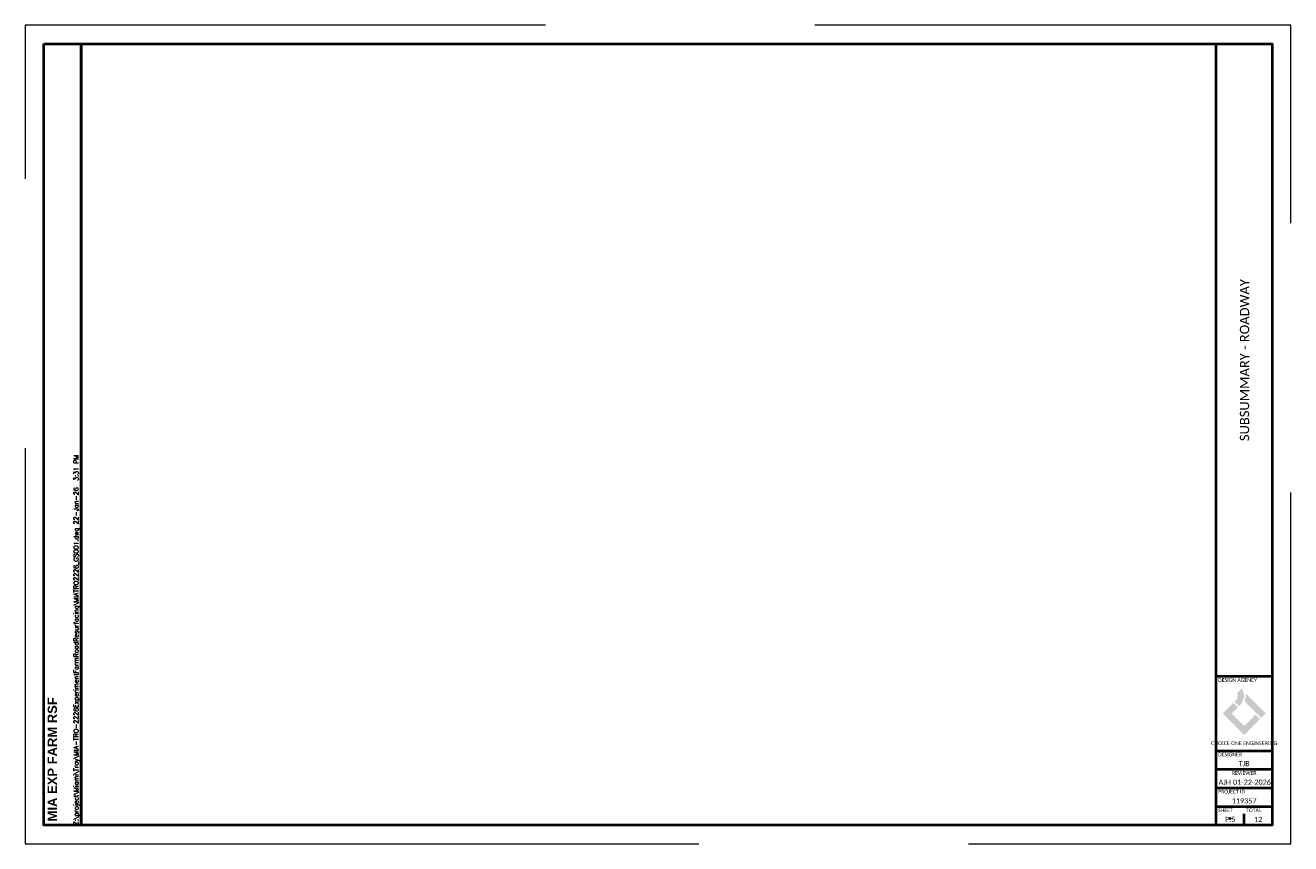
# Paper-space layout 'ROADWAY 1' of a CAD drawing. Header units: feet. Extents: x -1.5 to 32.5, y -0.6 to 21.4.
import ezdxf
from ezdxf.enums import TextEntityAlignment as Align

# ---------------------------------------------------------------- set-up
doc = ezdxf.new("R2010")
doc.units = ezdxf.units.FT
doc.header["$MEASUREMENT"] = 0
doc.linetypes.add('DGN Style 3', pattern=[25.340844, 18.100603, -7.240241])
doc.linetypes.add('OhDOT_USTN3', pattern=[0.22, 0.165, -0.055])
for name, color, linetype in [('SH_Border', 7, 'Continuous'), ('SH_Cut_Line', 7, 'OhDOT_USTN3'), ('SH_Data', 7, 'Continuous')]:
    doc.layers.add(name, color=color, linetype=linetype)
doc.layers.add('SH_Data (Construction)', color=7, linetype='Continuous', lineweight=0)
doc.layers.add('ST_Text', color=9, linetype='Continuous', lineweight=13)
doc.styles.add('DwgStamp', font='romans.shx')
doc.styles.add('ONE1', font='trebuc.ttf')
doc.styles.add('Style-Calibri', font='calibri.ttf')
doc.styles.add('Text - LeftTop 0.1', font='ARIAL_0.TTF', dxfattribs={"height": 0.1})

psp = doc.layouts.new('ROADWAY 1')

# ---------------------------------------------------------------- hatches: boundary and pattern name
at = {"layer": 'SH_Data', "true_color": 0x82bc00}
h = psp.add_hatch(color=62, dxfattribs=at)
h.dxf.hatch_style = 1
h.set_gradient(color1=(124, 43, 133), color2=(85, 50, 120), rotation=315, tint=1)
h.paths.add_polyline_path([(31.06, 3.425), (31.185, 3.551, -0.353311), (31.137, 3.095), (31.113, 3.071), (30.992, 3.191), (31.017, 3.216, 0.299693)])
h.paths.add_polyline_path([(31.285, 3.414, -0.134467), (31.259, 3.199), (31.583, 2.875), (31.703, 2.755), (31.824, 2.875)])
at = {"layer": 'SH_Data', "true_color": 0x94d500}
h = psp.add_hatch(color=62, dxfattribs=at)
h.dxf.hatch_style = 1
h.paths.add_polyline_path([(31.081, 3.039), (30.96, 3.159), (30.676, 2.875), (30.917, 2.875)])
h.paths.add_polyline_path([(31.671, 2.723), (31.551, 2.843), (31.25, 2.542), (31.25, 2.301)])
at = {"layer": 'SH_Data', "true_color": 0x82bc00}
h = psp.add_hatch(color=62, dxfattribs=at)
h.dxf.hatch_style = 1
h.paths.add_polyline_path([(30.917, 2.875), (30.676, 2.875), (31.25, 2.301), (31.25, 2.542)])

# ---------------------------------------------------------------- linework, layer by layer
at = {"layer": 'SH_Border', "color": 7, "linetype": 'Continuous', "lineweight": 40}
for p, q in [((30.5, -0.125), (30.5, 20.875)), ((30.5, 3.875), (32, 3.875)), ((30.5, 1.875), (32, 1.875)), ((30.5, 1.375), (32, 1.375)), ((30.5, 0.875), (32, 0.875)), ((30.5, 0.375), (32, 0.375)), ((30.5, 0.375), (32, 0.375))]:
    psp.add_line(p, q, dxfattribs=at)
at = {"layer": 'SH_Border', "color": 7, "linetype": 'Continuous', "lineweight": 40, "flags": 128}
for points in [[(-1, 20.875), (0, 20.875), (0, -0.125), (-1, -0.125), (-1, 20.875)], [(0, 20.875), (32, 20.875), (32, -0.125), (0, -0.125), (0, 20.875)]]:
    psp.add_lwpolyline(points, close=True, dxfattribs=at)
at = {"layer": 'SH_Cut_Line', "color": 7, "linetype": 'DGN Style 3', "lineweight": 0, "flags": 128}
psp.add_lwpolyline([(-1.5, -0.625), (32.5, -0.625), (32.5, 21.375), (-1.5, 21.375), (-1.5, -0.625)], close=True, dxfattribs=at)
at = {"layer": 'SH_Data', "color": 7, "lineweight": 40}
psp.add_line((31.25, -0.125), (31.25, 0.175), dxfattribs=at)
at = {"layer": 'SH_Data (Construction)', "color": 7, "lineweight": 40}
psp.add_point((30.875, 0.05), dxfattribs=at)

# ---------------------------------------------------------------- texts
at = {"layer": 'SH_Border', "color": 7, "linetype": 'Continuous', "style": 'DwgStamp'}
psp.add_text('Z:\\project\\Miami\\Troy\\MIA-TRO-2226ExperimentFarmRoadResurfacing\\MIATRO2226_GS001.dwg 22-Jan-26  3:31 PM', height=0.125, rotation=90, dxfattribs=at).set_placement((-0.075, -0.125))
at = {"layer": 'SH_Data', "style": 'ONE1', "width": 0.85}
psp.add_text('CHOICE ONE ENGINEERING', height=0.1, dxfattribs=at).set_placement((31.25, 2.027), align=Align.CENTER)
at = {"layer": 'SH_Data', "linetype": 'Continuous', "char_height": 0.1, "line_spacing_factor": 0.6, "style": 'Text - LeftTop 0.1'}
for s, insert, attachment_point in [('\\fCalibri|b0|i0|c00|p39;DESIGN AGENCY', (30.55, 3.825), 1), ('\\fCalibri|b0|i0|c00|p39;DESIGNER', (30.55, 1.825), 1), ('\\fCalibri|b0|i0|c00|p39;REVIEWER', (31.25, 1.325), 2), ('\\fCalibri|b0|i0|c00|p39;PROJECT ID', (30.55, 0.825), 1), ('\\fCalibri|b0|i0|c00|p39;SHEET', (30.55, 0.325), 1), ('\\fCalibri|b0|i0|c00|p39;TOTAL', (31.3, 0.325), 1)]:
    psp.add_mtext(s, dxfattribs=dict(at, insert=insert, attachment_point=attachment_point))
at = {"layer": 'SH_Data', "insert": (-0.9, -0.025), "char_height": 0.25, "attachment_point": 1, "rotation": 90, "style": 'Style-Calibri'}
psp.add_mtext('{\\fArial|b1|i0|c0|p34;\\W1;MIA EXP FARM RSF}', dxfattribs=at)
at = {"layer": 'SH_Data', "char_height": 0.14, "attachment_point": 5, "style": 'Style-Calibri'}
for s, insert in [('TJB', (31.25, 1.527)), ('AJH', (30.728, 1.027)), ('01-22-2026', (31.46, 1.027))]:
    psp.add_mtext(s, dxfattribs=dict(at, insert=insert))
at = {"layer": 'ST_Text', "color": 7, "linetype": 'Continuous', "lineweight": 0, "insert": (31.261, 12.375), "char_height": 0.25, "width": 11, "attachment_point": 5, "rotation": 90, "line_spacing_factor": 0.6, "style": 'Style-Calibri'}
psp.add_mtext('{\\C256;SUBSUMMARY - ROADWAY}', dxfattribs=at)
at = {"layer": 'ST_Text', "color": 7, "linetype": 'Continuous', "lineweight": 0, "char_height": 0.14, "attachment_point": 5, "line_spacing_factor": 0.6, "style": 'Style-Calibri'}
for s, insert in [('119357', (31.25, 0.527)), ('P.5', (30.875, 0.027)), ('12', (31.625, 0.027))]:
    psp.add_mtext(s, dxfattribs=dict(at, insert=insert))

doc.saveas('drawing.dxf')
